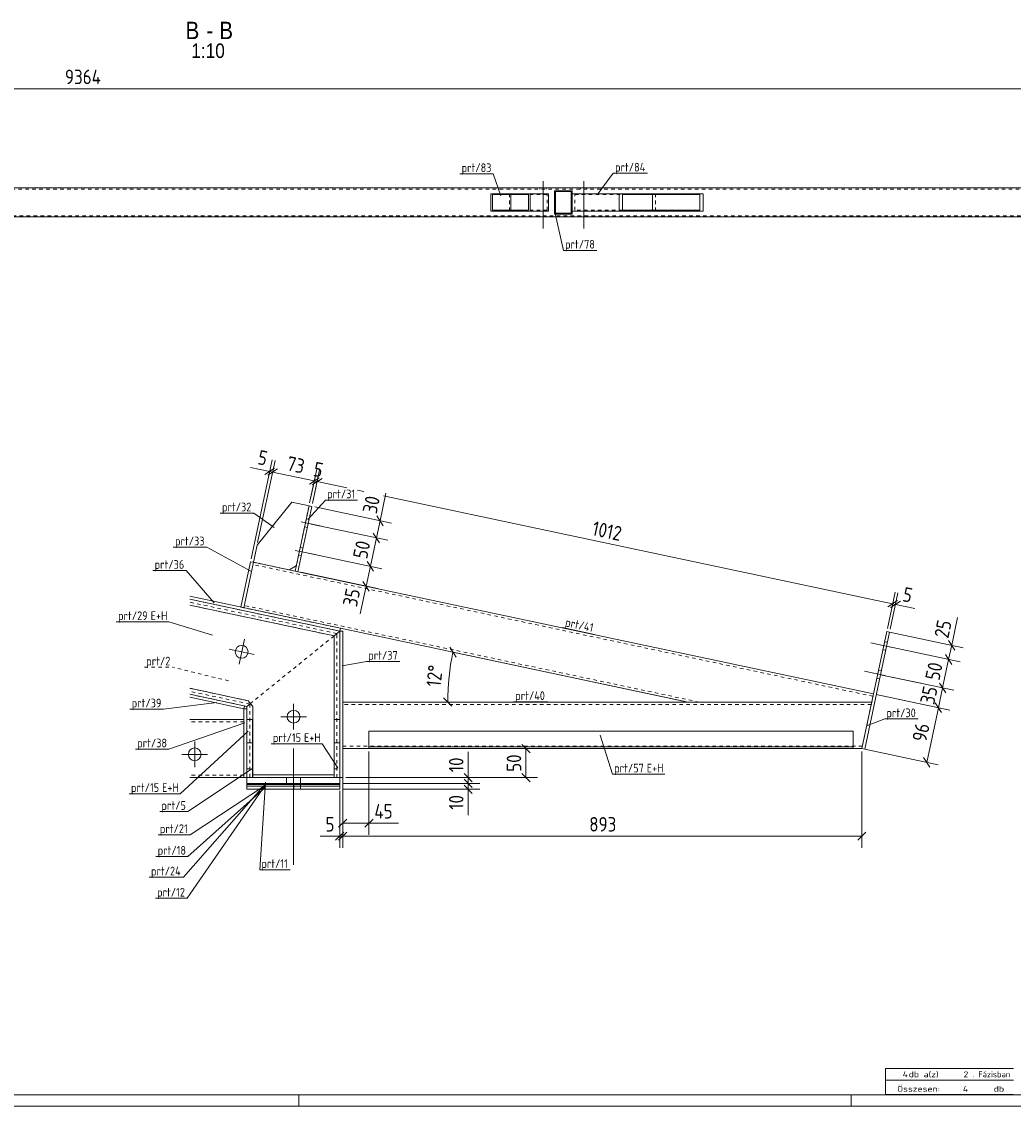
# Model space of a CAD drawing. Header units: millimetres. Extents: x 1 to 1188, y 1 to 840.
# Tile 3 of 7: x 523 to 864, y 1 to 374. Entities that reach past the tile are written whole.
import ezdxf

# ---------------------------------------------------------------- set-up
doc = ezdxf.new("R2010")
doc.units = ezdxf.units.MM
doc.header["$LTSCALE"] = 0.6
doc.linetypes.add('XKITLINE00', pattern=[0])
doc.linetypes.add('XKITLINE02', pattern=[4, 2, -2])
for name, color, linetype, lineweight in [('Bolt', 7, 'Continuous', 0), ('DrawingSheet', 5, 'Continuous', 0), ('OtherObjectType', 1, 'Continuous', 0), ('Part', 2, 'Continuous', 0), ('PartMark', 3, 'Continuous', 0), ('Z-DIMENSIONS', 1, 'Continuous', 0)]:
    doc.layers.add(name, color=color, linetype=linetype, lineweight=lineweight)
doc.styles.add('ARIAL', font='ARIAL.TTF')
doc.styles.add('ISOCPEUR', font='ISOCPEUR.TTF')

msp = doc.modelspace()

# ---------------------------------------------------------------- linework, layer by layer
at = {"layer": 'Bolt', "color": 4, "linetype": 'XKITLINE00', "lineweight": 0}
for p, q in [((702, 319.44), (702, 303.19)), ((716, 319.44), (716, 303.19)), ((700.9, 317.19), (700.9, 316.79)), ((703.1, 317.19), (703.1, 316.79)), ((714.9, 317.19), (714.9, 316.79)), ((717.1, 317.19), (717.1, 316.79)), ((700.9, 307.59), (700.9, 307.19)), ((703.1, 307.59), (703.1, 307.19)), ((714.9, 307.59), (714.9, 307.19)), ((717.1, 307.59), (717.1, 307.19)), ((618.77, 202.18), (625.72, 200.71)), ((618.77, 202.18), (625.72, 200.71)), ((620.53, 203.24), (621.51, 203.03)), ((620.53, 203.24), (621.51, 203.03)), ((619.95, 200.5), (620.93, 200.29)), ((619.95, 200.5), (620.93, 200.29)), ((616.69, 192.4), (623.64, 190.93)), ((616.69, 192.4), (623.64, 190.93)), ((617.87, 190.72), (618.85, 190.51)), ((617.87, 190.72), (618.85, 190.51)), ((618.45, 193.46), (619.43, 193.25)), ((618.45, 193.46), (619.43, 193.25)), ((597.41, 153.16), (599.24, 161.77)), ((820.51, 160.74), (819.53, 160.94)), ((820.51, 160.74), (819.53, 160.94)), ((602.63, 156.55), (594.02, 158.38)), ((821.68, 159.05), (814.74, 160.53)), ((821.68, 159.05), (814.74, 160.53)), ((819.92, 158), (818.95, 158.2)), ((819.92, 158), (818.95, 158.2)), ((819.6, 149.27), (812.66, 150.75)), ((819.6, 149.27), (812.66, 150.75)), ((818.43, 150.95), (817.45, 151.16)), ((818.43, 150.95), (817.45, 151.16)), ((817.84, 148.21), (816.87, 148.42)), ((817.84, 148.21), (816.87, 148.42)), ((616.16, 139.51), (616.16, 130.71)), ((611.76, 135.11), (620.56, 135.11)), ((582.16, 117.76), (582.16, 126.56)), ((616.16, 84.17), (616.16, 124.17)), ((616.16, 84.16), (616.16, 124.16)), ((577.76, 122.16), (586.56, 122.16)), ((613.76, 112.17), (613.76, 114.17)), ((613.76, 112.16), (613.76, 114.16)), ((618.56, 112.17), (618.56, 114.17)), ((618.56, 112.16), (618.56, 114.16))]:
    msp.add_line(p, q, dxfattribs=at)
for centre in [(598.32, 157.46), (616.16, 135.11), (582.16, 122.16)]:
    msp.add_circle(centre, 2.2, dxfattribs=at)
at = {"layer": 'DrawingSheet', "color": 3, "linetype": 'XKITLINE00', "lineweight": 0}
msp.add_line((5, 5), (1184, 5), dxfattribs=at)
at = {"layer": 'DrawingSheet', "color": 2, "linetype": 'XKITLINE00', "lineweight": 0}
for p, q in [((618, 1), (618, 5)), ((808, 1), (808, 5)), ((1, 1), (1188, 1))]:
    msp.add_line(p, q, dxfattribs=at)
at = {"layer": 'OtherObjectType', "color": 7, "linetype": 'XKITLINE00', "lineweight": 0}
for p, q in [((819.84, 10), (819.84, 14)), ((819.84, 14), (863.84, 14)), ((819.84, 10), (863.84, 10)), ((819.85, 5.02), (819.84, 9.99)), ((819.84, 9.98), (863.74, 9.98)), ((819.89, 5.03), (863.79, 5.03))]:
    msp.add_line(p, q, dxfattribs=at)
at = {"layer": 'Part', "color": 2, "linetype": 'XKITLINE00', "lineweight": 0}
for p, q in [((981.98, 317.19), (75.5, 317.19)), ((684.06, 309.19), (684.06, 315.19)), ((684.06, 315.19), (703.93, 315.19)), ((697.03, 314.89), (684.57, 314.89)), ((684.57, 309.49), (684.57, 314.89)), ((690.97, 309.49), (690.97, 314.89)), ((697.03, 309.49), (697.03, 314.89)), ((697.53, 309.19), (697.53, 315.19)), ((703.93, 315.19), (703.93, 309.19)), ((711.97, 316.19), (705.97, 316.19)), ((705.97, 316.19), (705.97, 308.19)), ((711.67, 315.89), (706.27, 315.89)), ((706.27, 308.49), (706.27, 315.89)), ((711.67, 308.49), (711.67, 315.89)), ((711.97, 308.19), (711.97, 316.19)), ((757.07, 315.19), (711.97, 315.19)), ((728.23, 309.19), (728.23, 315.19)), ((729.31, 314.89), (755.99, 314.89)), ((729.31, 314.89), (729.31, 309.49)), ((739.63, 309.49), (739.63, 314.89)), ((755.99, 314.89), (755.99, 309.49)), ((757.07, 309.19), (757.07, 315.19)), ((981.98, 307.19), (75.5, 307.19)), ((703.93, 309.19), (684.06, 309.19)), ((697.03, 309.49), (684.57, 309.49)), ((705.97, 308.19), (711.97, 308.19)), ((711.67, 308.49), (706.27, 308.49)), ((757.07, 309.19), (711.97, 309.19)), ((755.99, 309.49), (729.31, 309.49)), ((603.6, 194.16), (615.62, 208.99)), ((615.62, 208.99), (621.49, 207.74)), ((621.49, 207.74), (616.71, 185.24)), ((622.47, 207.53), (617.68, 185.04)), ((622.47, 207.53), (621.49, 207.74)), ((602.35, 188.29), (603.6, 194.16)), ((601.38, 188.5), (598.05, 172.85)), ((602.35, 188.29), (599.03, 172.64)), ((602.35, 188.29), (599.03, 172.64)), ((602.35, 188.29), (601.38, 188.5)), ((616.71, 185.24), (602.35, 188.29)), ((617.12, 187.2), (614.75, 185.66)), ((617.68, 185.04), (616.71, 185.24)), ((815.7, 142.95), (617.68, 185.04)), ((632.31, 165.57), (580.42, 176.6)), ((632.1, 164.59), (580.42, 175.58)), ((630.1, 162.97), (580.42, 173.53)), ((632.1, 164.59), (630.1, 162.97)), ((632.1, 164.59), (630.1, 162.97)), ((632.1, 164.59), (632.31, 165.57)), ((632.1, 164.59), (633.1, 164.59)), ((632.1, 114.17), (632.1, 164.59)), ((751.86, 140.16), (632.31, 165.57)), ((633.1, 164.59), (633.1, 114.16)), ((811.71, 124.16), (820.28, 164.46)), ((820.28, 164.46), (821.25, 164.26)), ((630.1, 162.97), (630.1, 134.16)), ((821.25, 164.26), (812.69, 123.95)), ((600.51, 140.64), (580.42, 144.91)), ((600.1, 138.68), (580.42, 142.86)), ((599.1, 137.87), (580.42, 141.84)), ((599.3, 138.85), (599.1, 137.87)), ((601.3, 139.66), (600.1, 138.68)), ((601.3, 139.66), (600.1, 138.68)), ((600.1, 138.68), (600.1, 134.16)), ((602.1, 138.68), (600.51, 140.64)), ((602.1, 115.16), (602.1, 138.68)), ((815.11, 140.16), (633.1, 140.16)), ((815.11, 140.16), (751.86, 140.16)), ((599.1, 137.87), (599.1, 114.16)), ((600.1, 137.87), (599.1, 137.87)), ((599.1, 134.16), (580.42, 134.16)), ((600.09, 114.16), (600.09, 134.16)), ((600.09, 134.16), (602.09, 134.16)), ((602.09, 134.16), (602.09, 114.16)), ((630.09, 114.16), (630.09, 134.16)), ((630.09, 134.16), (632.09, 134.16)), ((632.09, 134.16), (632.09, 114.16)), ((642.1, 130.16), (642.1, 124.16)), ((642.1, 130.16), (808.71, 130.16)), ((808.71, 130.16), (808.71, 124.16)), ((600.09, 126.16), (602.09, 126.16)), ((630.09, 126.16), (632.09, 126.16)), ((642.1, 124.16), (633.1, 124.16)), ((808.71, 124.76), (642.1, 124.76)), ((808.71, 124.16), (642.1, 124.16)), ((811.71, 124.16), (808.71, 124.16)), ((812.69, 123.95), (811.71, 124.16)), ((599.1, 114.16), (580.42, 114.16)), ((600.09, 114.16), (599.1, 114.16)), ((600.09, 114.17), (632.09, 114.17)), ((600.09, 112.17), (600.09, 114.17)), ((602.09, 114.16), (600.09, 114.16)), ((600.09, 112.17), (632.09, 112.17)), ((600.09, 111.76), (600.09, 112.16)), ((600.09, 112.16), (632.03, 112.16)), ((600.09, 110.16), (600.09, 112.16)), ((600.09, 112.16), (632.03, 112.16)), ((632.09, 112.16), (600.09, 112.16)), ((630.09, 115.16), (602.1, 115.16)), ((632.09, 114.16), (630.09, 114.16)), ((632.03, 111.76), (632.03, 112.16)), ((632.03, 110.16), (632.03, 112.16)), ((632.09, 114.17), (632.09, 112.17)), ((632.1, 114.17), (632.09, 114.17)), ((632.09, 114.16), (632.1, 114.16)), ((632.1, 114.17), (632.1, 114.17)), ((633.1, 114.16), (632.1, 114.16)), ((600.09, 111.76), (632.03, 111.76)), ((600.09, 111.16), (600.09, 111.76)), ((600.09, 111.76), (632.03, 111.76)), ((600.09, 111.16), (632.03, 111.16)), ((600.09, 110.16), (600.09, 111.16)), ((632.03, 111.16), (600.09, 111.16)), ((600.09, 110.16), (632.03, 110.16)), ((632.03, 110.16), (600.09, 110.16)), ((632.03, 111.16), (632.03, 111.76)), ((632.03, 110.16), (632.03, 111.16))]:
    msp.add_line(p, q, dxfattribs=at)
at = {"layer": 'Part', "color": 7, "linetype": 'XKITLINE02', "lineweight": 0}
for p, q in [((995.47, 316.79), (75.5, 316.79)), ((690.46, 309.19), (690.46, 315.19)), ((703.43, 314.89), (697.03, 314.89)), ((703.43, 309.49), (703.43, 314.89)), ((711.87, 309.19), (711.87, 315.19)), ((711.97, 315.19), (711.87, 315.19)), ((712.95, 314.89), (729.31, 314.89)), ((712.95, 309.49), (712.95, 314.89)), ((740.71, 309.19), (740.71, 315.19)), ((75.5, 307.59), (995.47, 307.59)), ((703.43, 309.49), (697.03, 309.49)), ((711.97, 309.19), (711.87, 309.19)), ((729.31, 309.49), (712.95, 309.49)), ((621.49, 207.74), (617.12, 187.2)), ((815.54, 142.16), (602.19, 187.51)), ((614.75, 185.66), (602.35, 188.29)), ((617.68, 185.04), (616.71, 185.24)), ((580.42, 175.58), (632.1, 164.59)), ((631.1, 163.78), (580.42, 174.55)), ((580.42, 173.53), (630.1, 162.97)), ((599.03, 172.64), (598.05, 172.85)), ((632.31, 165.57), (599.03, 172.64)), ((755.71, 140.16), (599.19, 173.43)), ((632.1, 114.16), (632.1, 164.59)), ((630.1, 162.97), (601.3, 139.66)), ((630.1, 162.97), (601.3, 139.66)), ((630.1, 162.97), (630.1, 115.16)), ((631.1, 114.17), (631.1, 163.78)), ((600.51, 140.64), (580.42, 144.91)), ((601.1, 139.49), (580.42, 143.88)), ((580.42, 142.86), (599.3, 138.85)), ((815.7, 142.95), (815.11, 140.16)), ((602.1, 138.68), (600.51, 140.64)), ((601.1, 139.49), (601.1, 114.17)), ((602.1, 115.16), (602.1, 138.68)), ((633.1, 124.16), (633.1, 140.16)), ((814.94, 139.36), (633.1, 139.36)), ((815.11, 140.16), (811.71, 124.16)), ((600.1, 137.87), (600.1, 114.16)), ((599.1, 133.36), (580.42, 133.36)), ((599.1, 114.16), (599.1, 134.16)), ((602.1, 134.16), (600.1, 134.16)), ((600.1, 134.16), (600.1, 114.16)), ((600.1, 134.16), (600.1, 114.17)), ((602.1, 114.16), (602.1, 134.16)), ((630.1, 115.16), (630.1, 134.16)), ((632.1, 134.16), (630.1, 134.16)), ((630.1, 134.16), (630.1, 114.16)), ((632.1, 114.16), (632.1, 134.16)), ((642.1, 124.16), (642.1, 130.16)), ((642.1, 130.16), (808.71, 130.16)), ((808.71, 130.16), (808.71, 124.16)), ((602.1, 126.16), (600.1, 126.16)), ((632.1, 126.16), (630.1, 126.16)), ((811.88, 124.96), (633.1, 124.96)), ((808.71, 124.76), (642.1, 124.76)), ((808.71, 124.16), (642.1, 124.16)), ((808.71, 124.16), (642.1, 124.16)), ((600.09, 117.16), (602.09, 117.16)), ((600.1, 117.16), (602.1, 117.16)), ((630.09, 117.16), (632.09, 117.16)), ((630.1, 117.16), (632.1, 117.16)), ((599.1, 114.96), (580.42, 114.96)), ((600.09, 114.16), (600.1, 114.16)), ((600.1, 114.16), (600.09, 114.16)), ((632.09, 114.16), (600.09, 114.16)), ((600.09, 112.16), (600.09, 112.17)), ((600.09, 111.76), (600.09, 112.16)), ((600.09, 112.16), (600.09, 111.76)), ((600.09, 111.76), (600.09, 112.16)), ((600.09, 112.16), (600.09, 111.76)), ((600.09, 111.76), (600.09, 112.16)), ((600.09, 110.16), (600.09, 112.16)), ((600.09, 112.16), (600.09, 110.16)), ((600.09, 110.16), (600.09, 112.16)), ((600.09, 112.16), (600.09, 110.16)), ((600.09, 110.16), (600.09, 112.16)), ((600.1, 114.17), (632.1, 114.17)), ((632.09, 114.17), (600.1, 114.17)), ((600.1, 114.17), (600.1, 114.17)), ((600.1, 114.16), (602.1, 114.16)), ((601.1, 114.17), (601.1, 114.17)), ((630.1, 115.16), (602.1, 115.16)), ((616.3, 111.76), (616.3, 112.16)), ((616.3, 111.76), (616.3, 112.16)), ((616.3, 111.76), (616.3, 112.16)), ((616.3, 111.76), (616.3, 112.16)), ((616.3, 110.16), (616.3, 112.16)), ((616.3, 110.16), (616.3, 112.16)), ((616.3, 110.16), (616.3, 112.16)), ((616.3, 110.16), (616.3, 112.16)), ((618.5, 111.76), (618.5, 112.16)), ((618.5, 111.76), (618.5, 112.16)), ((618.5, 110.16), (618.5, 112.16)), ((618.5, 110.16), (618.5, 112.16)), ((630.1, 115.16), (630.09, 115.16)), ((630.09, 115.16), (630.1, 115.16)), ((632.1, 114.16), (630.1, 114.16)), ((631.1, 114.17), (631.1, 114.17)), ((632.03, 112.16), (632.03, 111.76)), ((632.09, 112.17), (632.09, 112.16)), ((600.09, 111.16), (600.09, 111.76)), ((600.09, 111.76), (600.09, 111.16)), ((600.09, 111.16), (600.09, 111.76)), ((600.09, 111.76), (600.09, 111.16)), ((600.09, 111.16), (600.09, 111.76)), ((600.09, 110.16), (600.09, 111.16)), ((600.09, 111.16), (600.09, 110.16)), ((600.09, 110.16), (600.09, 111.16)), ((600.09, 111.16), (600.09, 110.16)), ((600.09, 110.16), (600.09, 111.16)), ((616.3, 111.16), (616.3, 111.76)), ((616.3, 111.16), (616.3, 111.76)), ((616.3, 111.16), (616.3, 111.76)), ((616.3, 111.16), (616.3, 111.76)), ((616.3, 110.16), (616.3, 111.16)), ((616.3, 110.16), (616.3, 111.16)), ((616.3, 110.16), (616.3, 111.16)), ((616.3, 110.16), (616.3, 111.16)), ((618.5, 111.16), (618.5, 111.76)), ((618.5, 111.16), (618.5, 111.76)), ((618.5, 110.16), (618.5, 111.16)), ((618.5, 110.16), (618.5, 111.16)), ((632.03, 111.16), (632.03, 110.16))]:
    msp.add_line(p, q, dxfattribs=at)
at = {"layer": 'PartMark', "color": 7, "linetype": 'XKITLINE00', "lineweight": 0}
for p, q in [((673.38, 322.02), (684.89, 322.02)), ((687.48, 314.46), (684.89, 322.02)), ((720.68, 314.78), (726.18, 322.2)), ((726.18, 322.2), (737.95, 322.2)), ((706.15, 308.41), (708.99, 295.68)), ((708.99, 295.68), (720.51, 295.68)), ((621.24, 203.1), (627.12, 209.71)), ((627.12, 209.71), (638.11, 209.71)), ((590.94, 205.22), (602.46, 205.22)), ((609.53, 200.25), (602.46, 205.22)), ((574.78, 193.52), (586.29, 193.52)), ((601.42, 185.23), (586.29, 193.52)), ((567.75, 185.43), (579.26, 185.43)), ((588.86, 174.38), (579.26, 185.43)), ((555.18, 167.8), (573.26, 167.8)), ((588.3, 163.16), (573.26, 167.8)), ((708.73, 165.79), (719.74, 163.45)), ((632.94, 152.67), (641.26, 154.15)), ((641.26, 154.15), (652.78, 154.15)), ((589.77, 140), (571.38, 137.73)), ((691.84, 140.26), (703.61, 140.26)), ((559.87, 137.73), (571.38, 137.73)), ((599.36, 133.07), (573.27, 123.98)), ((813.69, 132.15), (819.56, 134.35)), ((819.56, 134.35), (831.07, 134.35)), ((600.56, 130.1), (577.19, 108.63)), ((721.71, 128.79), (725.88, 115.34)), ((561.76, 123.98), (573.27, 123.98)), ((608.45, 125.82), (626.02, 125.82)), ((631.4, 117.58), (626.02, 125.82)), ((602.09, 117.26), (579.82, 102.46)), ((606.54, 112.02), (578.27, 79.88)), ((606.55, 112.62), (604.5, 82.46)), ((725.88, 115.34), (743.96, 115.34)), ((559.62, 108.63), (577.19, 108.63)), ((606.54, 111.7), (579.61, 72.6)), ((606.54, 110.9), (579.8, 87.02)), ((606.54, 111.58), (580.56, 94.48)), ((570.11, 102.46), (579.82, 102.46)), ((569.56, 94.48), (580.56, 94.48)), ((568.81, 87.02), (579.8, 87.02)), ((604.5, 82.46), (614.99, 82.46)), ((566.5, 79.88), (578.27, 79.88)), ((568.61, 72.6), (579.61, 72.6))]:
    msp.add_line(p, q, dxfattribs=at)
at = {"layer": 'PartMark', "color": 7, "linetype": 'XKITLINE02', "lineweight": 0}
for p in [(564.87, 152.17), (593.81, 147.48)]:
    msp.add_line(p, (574.58, 152.17), dxfattribs=at)
at = {"layer": 'Z-DIMENSIONS', "color": 7, "linetype": 'XKITLINE00', "lineweight": 0}
for p, q in [((75.5, 351.29), (1011.94, 351.29)), ((607.97, 219.55), (601.36, 220.95)), ((607.97, 219.55), (601.36, 220.95)), ((601.58, 189.48), (608.83, 223.56)), ((603.81, 195.14), (609.8, 223.35)), ((603.81, 195.14), (609.8, 223.35)), ((609.65, 220.64), (606.3, 218.46)), ((610.63, 220.43), (607.27, 218.25)), ((610.63, 220.43), (607.27, 218.25)), ((607.97, 219.55), (608.95, 219.34)), ((608.95, 219.34), (623.3, 216.29)), ((624.98, 217.38), (621.63, 215.2)), ((624.02, 216.75), (621.63, 215.2)), ((621.7, 208.72), (624.16, 220.3)), ((621.7, 208.72), (623.43, 216.87)), ((625.96, 217.17), (622.61, 214.99)), ((622.67, 208.51), (625.14, 220.09)), ((622.67, 208.51), (624.41, 216.67)), ((624.99, 216.54), (622.61, 214.99)), ((623.3, 216.29), (624.28, 216.08)), ((624.28, 216.08), (634.48, 213.91)), ((638.11, 213.14), (640.29, 212.68)), ((645.91, 202.55), (647.94, 212.1)), ((645.91, 202.55), (647.94, 212.1)), ((647.14, 211.22), (822.3, 173.99)), ((623.44, 207.33), (649.82, 201.72)), ((644.66, 196.68), (645.91, 202.55)), ((644.82, 204.23), (647, 200.87)), ((622.2, 201.46), (648.58, 195.85)), ((622.2, 201.46), (648.58, 195.85)), ((643.57, 198.36), (645.75, 195)), ((643.57, 198.36), (645.75, 195)), ((642.58, 186.9), (644.66, 196.68)), ((620.12, 191.67), (646.5, 186.07)), ((620.12, 191.67), (646.5, 186.07)), ((641.13, 180.05), (642.58, 186.9)), ((641.49, 188.58), (643.67, 185.22)), ((641.82, 188.08), (643.67, 185.22)), ((618.66, 184.83), (645.04, 179.22)), ((641.13, 180.05), (639.1, 170.5)), ((641.13, 180.05), (639.1, 170.5)), ((640.04, 181.73), (642.22, 178.37)), ((820.48, 165.44), (823.15, 178)), ((820.48, 165.44), (823.15, 178)), ((821.46, 165.23), (824.13, 177.79)), ((823.98, 175.08), (820.62, 172.9)), ((823.98, 175.08), (820.62, 172.9)), ((824.96, 174.87), (821.6, 172.69)), ((822.3, 173.99), (823.28, 173.78)), ((823.28, 173.78), (829.89, 172.38)), ((823.28, 173.78), (829.89, 172.38)), ((842.61, 159.72), (844.64, 169.27)), ((842.61, 159.72), (844.64, 169.27)), ((821.25, 164.26), (846.52, 158.89)), ((841.52, 161.4), (843.7, 158.04)), ((669.92, 159.02), (672.1, 155.67)), ((750.88, 140.37), (671.01, 157.34)), ((671.01, 157.34), (751.86, 140.16)), ((820.21, 159.37), (845.48, 154)), ((820.21, 159.37), (845.48, 154)), ((841.57, 154.83), (842.61, 159.72)), ((839.49, 145.05), (841.57, 154.83)), ((840.48, 156.5), (842.66, 153.15)), ((840.48, 156.5), (842.66, 153.15)), ((818.14, 149.58), (843.4, 144.21)), ((818.14, 149.58), (832.05, 146.63)), ((838.4, 146.72), (840.58, 143.37)), ((838.72, 146.22), (840.58, 143.37)), ((816.68, 142.74), (830.6, 139.78)), ((816.68, 142.74), (841.94, 137.37)), ((838.03, 138.2), (839.49, 145.05)), ((838.9, 145.17), (843.4, 144.21)), ((667.79, 141.57), (670.62, 138.74)), ((669.2, 140.16), (751.86, 140.16)), ((834.04, 119.41), (838.03, 138.2)), ((836.94, 139.88), (839.12, 136.52)), ((837.45, 138.32), (841.94, 137.37)), ((837.57, 138.91), (839.12, 136.52)), ((634.1, 124.16), (700.11, 124.16)), ((694.69, 125.57), (697.52, 122.74)), ((696.11, 114.16), (696.11, 124.16)), ((812.69, 123.95), (837.95, 118.58)), ((633.1, 123.16), (633.1, 94.47)), ((642.1, 123.16), (642.1, 94.47)), ((676.24, 114.16), (676.24, 123.07)), ((676.24, 114.16), (676.24, 123.07)), ((811.71, 123.16), (811.71, 89.98)), ((832.95, 121.09), (835.13, 117.73)), ((633.09, 112.17), (680.24, 112.17)), ((633.09, 112.17), (680.24, 112.17)), ((633.1, 113.16), (633.1, 89.98)), ((633.1, 113.16), (633.1, 89.98)), ((634.1, 114.16), (700.11, 114.16)), ((634.1, 114.16), (680.24, 114.16)), ((674.83, 115.58), (677.66, 112.75)), ((674.83, 113.58), (677.66, 110.75)), ((674.83, 113.58), (677.66, 110.75)), ((676.24, 112.17), (676.24, 114.16)), ((676.24, 110.16), (676.24, 112.17)), ((694.69, 115.58), (697.52, 112.75)), ((632.03, 109.66), (632.03, 89.98)), ((633.03, 110.16), (680.24, 110.16)), ((674.83, 111.57), (677.66, 108.74)), ((676.24, 110.16), (676.24, 101.25)), ((676.24, 110.16), (676.24, 101.25)), ((634.51, 99.89), (631.68, 97.06)), ((633.1, 98.47), (642.1, 98.47)), ((643.51, 99.89), (640.68, 97.06)), ((642.1, 98.47), (652.29, 98.47)), ((642.1, 98.47), (652.29, 98.47)), ((632.03, 93.98), (625.27, 93.98)), ((632.03, 93.98), (625.27, 93.98)), ((633.44, 95.4), (630.62, 92.57)), ((634.51, 95.4), (631.68, 92.57)), ((634.51, 95.4), (631.68, 92.57)), ((632.03, 93.98), (633.1, 93.98)), ((633.1, 93.98), (811.71, 93.98)), ((813.12, 95.4), (810.29, 92.57))]:
    msp.add_line(p, q, dxfattribs=at)
msp.add_arc((751.86, 140.16), 82.66, 167.9999, 180, dxfattribs=at)
at = {"layer": 'Z-DIMENSIONS', "color": 3}
for p in [(607.97, 219.55), (608.95, 219.34), (608.95, 219.34), (623.3, 216.29), (623.3, 216.29), (624.28, 216.08), (624.28, 216.08), (645.91, 202.55), (644.66, 196.68), (644.66, 196.68), (642.58, 186.9), (642.58, 186.9), (641.13, 180.05), (822.3, 173.99), (822.3, 173.99), (823.28, 173.78), (842.61, 159.72), (841.57, 154.83), (841.57, 154.83), (839.49, 145.05), (839.49, 145.05), (838.03, 138.2), (838.03, 138.2), (696.11, 124.16), (834.04, 119.41), (676.24, 114.16), (676.24, 112.17), (676.24, 112.17), (696.11, 114.16), (676.24, 110.16), (633.1, 98.47), (642.1, 98.47), (632.03, 93.98), (633.1, 93.98), (633.1, 93.98), (811.71, 93.98)]:
    msp.add_point(p, dxfattribs=at)
at = {"layer": 'Z-DIMENSIONS', "color": 7}
for p in [(671.01, 157.34), (669.2, 140.16)]:
    msp.add_point(p, dxfattribs=at)

# ---------------------------------------------------------------- texts
at = {"layer": 'OtherObjectType', "color": 6, "style": 'ARIAL', "width": 0.85}
for s, height, p in [('B', 6, (578.98, 368.39)), ('B', 6, (590.58, 368.39)), ('-', 6, (586.12, 368.39)), ('1:10', 5, (580.96, 361.89))]:
    msp.add_text(s, height=height, dxfattribs=at).set_placement(p)
at = {"layer": 'OtherObjectType', "color": 7, "style": 'ISOCPEUR'}
for s, width, p in [('4', 1.211571, (825.74, 11)), ('db a(z)', 1.211571, (827.84, 11)), ('2', 1.211571, (846.7, 11)), ('. Fázisban', 0.935, (849.84, 11)), ('Összesen:            db', 1.211571, (823.84, 6)), ('4', 1.211571, (846.46, 6))]:
    msp.add_text(s, height=2, dxfattribs=dict(at, width=width)).set_placement(p)
at = {"layer": 'PartMark', "color": 3, "style": 'ISOCPEUR', "width": 0.85}
for s, p in [('prt/83', (673.98, 322.62)), ('prt/84', (726.78, 322.8)), ('prt/78', (709.59, 296.28)), ('prt/31', (627.72, 210.31)), ('prt/32', (591.54, 205.82)), ('prt/33', (575.38, 194.12)), ('prt/36', (568.35, 186.03)), ('prt/29', (555.78, 168.4)), ('E+H', (566.99, 168.4)), ('prt/37', (641.86, 154.75)), ('prt/2', (565.47, 152.77)), ('prt/40', (692.44, 140.86)), ('prt/39', (560.47, 138.33)), ('prt/30', (820.16, 134.95)), ('prt/38', (562.36, 124.58)), ('prt/15', (609.05, 126.42)), ('E+H', (619.75, 126.42)), ('prt/57', (726.48, 115.94)), ('E+H', (737.69, 115.94)), ('prt/15', (560.22, 109.23)), ('E+H', (570.91, 109.23)), ('prt/5', (570.71, 103.06)), ('prt/21', (570.16, 95.08)), ('prt/18', (569.41, 87.62)), ('prt/11', (605.1, 83.06)), ('prt/24', (567.1, 80.48)), ('prt/12', (569.21, 73.2))]:
    msp.add_text(s, height=3, dxfattribs=at).set_placement(p)
msp.add_text('prt/41', height=3, rotation=-11.9977, dxfattribs=at).set_placement((709.44, 166.25))
at = {"layer": 'Z-DIMENSIONS', "color": 3, "style": 'ISOCPEUR', "width": 0.85}
for s, p in [('9364', (537.49, 352.89)), ('45', (643.97, 100.07)), ('5', (627.15, 95.58)), ('893', (717.89, 95.58))]:
    msp.add_text(s, height=5, dxfattribs=at).set_placement(p)
for s, rotation, p in [('5', -11.9977, (603.53, 222.13)), ('73', -11.9977, (613.52, 220)), ('5', -11.9977, (622.66, 218.06)), ('30', 78.0025, (644.74, 204.72)), ('1012', -11.9977, (718.58, 197.67)), ('50', 78.0025, (641.43, 189.18)), ('35', 78.0025, (637.92, 172.67)), ('5', -11.9977, (825.45, 174.96)), ('25', 77.9967, (841.43, 161.88)), ('12°', 84.0013, (666.76, 145.21)), ('50', 77.9967, (838.34, 147.33)), ('35', 77.9967, (836.57, 139.01)), ('96', 77.9967, (833.84, 126.2)), ('10', 90.0002, (674.64, 116.04)), ('50', 90.0002, (694.51, 116.15)), ('10', 90.0002, (674.64, 103.13))]:
    msp.add_text(s, height=5, rotation=rotation, dxfattribs=at).set_placement(p)

doc.saveas('drawing.dxf')
